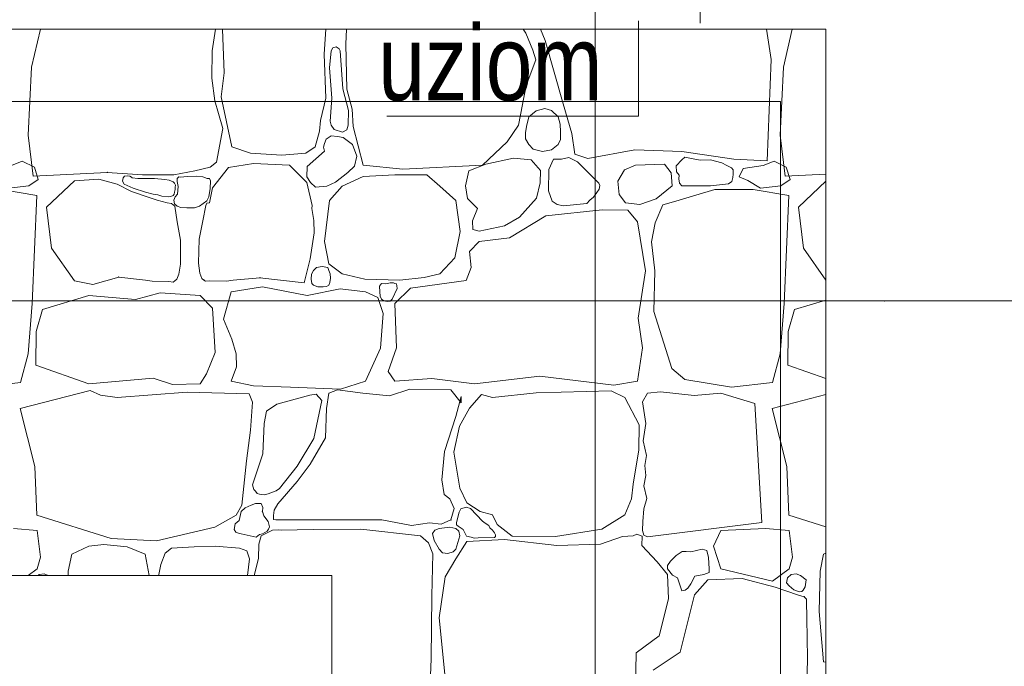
# Model space of a CAD drawing. Header units: millimetres. Extents: x -573548 to 674770, y -184010 to -47794.
# Tile 175 of 181: x 116429 to 118393, y -94149 to -92859. Entities that reach past the tile are written whole.
import ezdxf
from ezdxf.enums import TextEntityAlignment as Align

# ---------------------------------------------------------------- set-up
doc = ezdxf.new("R2010")
doc.units = ezdxf.units.MM
for name, color, linetype, lineweight in [('A.02 RZUT PIWNICY_is$0$_HATCH_Nr_pióra__18', 8, 'Continuous', 9), ('A.02 RZUT PIWNICY_is$0$OBRYS PARTERU#1_Nr_pióra__1', 8, 'Continuous', 9), ('A.02 RZUT PIWNICY_is$0$OSIE_Nr_pióra__1', 8, 'Continuous', 9), ('A.02 RZUT PIWNICY_is$0$Structural - Bearing_Nr_pióra__21', 8, 'Continuous', 9), ('A.02 RZUT PIWNICY_is$0$Structural - Grid', 8, 'Continuous', 9), ('A.02 RZUT PIWNICY_is$0$Structural - Grid_Nr_pióra__17', 8, 'Continuous', 9), ('A.02 RZUT PIWNICY_is$0$UZOIM#3_Nr_pióra__2', 8, 'Continuous', 9)]:
    doc.layers.add(name, color=color, linetype=linetype, lineweight=lineweight)
doc.styles.add('A.02 RZUT PIWNICY_is$0$STYL_AUTOMATYCZNY_1', font='arial.ttf')
doc.styles.add('A.02 RZUT PIWNICY_is$0$STYL_AUTOMATYCZNY_4', font='arial.ttf', dxfattribs={"width": 0.8})

# ---------------------------------------------------------------- blocks, each defined once
blk = doc.blocks.new('*X106')
at = {"layer": 'A.02 RZUT PIWNICY_is$0$_HATCH_Nr_pióra__18'}
for p, q in [((117040.2, -92877.8), (117022.4, -92953.8)), ((117383, -92921.3), (117389.9, -92877.8)), ((117403.5, -92877.8), (117406.9, -92965.4)), ((117606.7, -92927.9), (117609.9, -92877.8)), ((117650.9, -92877.8), (117649.3, -92907.6)), ((118008.4, -92885.8), (118003.2, -92877.8)), ((118022.8, -92919.6), (118008.4, -92885.8)), ((118038.2, -92877.8), (118047.4, -92900.6)), ((118498, -92938.2), (118488.7, -92877.8)), ((118540.2, -92877.8), (118522.4, -92953.8)), ((117649.3, -92907.6), (117651.3, -92998)), ((118047.4, -92900.6), (118083.1, -93026.9)), ((117382.1, -92975.5), (117383, -92921.3)), ((117620.4, -92921.3), (117617.3, -92954.9)), ((117623.5, -92915.4), (117620.4, -92921.3)), ((117630.1, -92913.1), (117623.5, -92915.4)), ((117636.4, -92917.3), (117630.1, -92913.1)), ((117638.1, -92921.3), (117636.4, -92917.3)), ((117643.4, -92997), (117638.1, -92921.3)), ((118028.6, -92939.4), (118022.8, -92919.6)), ((117610, -93015.4), (117606.7, -92927.9)), ((118009.6, -92990.2), (118028.6, -92939.4)), ((118490.1, -93140.9), (118498, -92938.2)), ((117022.4, -92953.8), (117015.9, -93089.4)), ((117406.9, -92965.4), (117401.2, -93012.9)), ((117617.3, -92954.9), (117621.9, -93015.7)), ((118522.4, -92953.8), (118515.9, -93089.4)), ((117388.5, -93020.8), (117382.1, -92975.5)), ((117654.7, -93040.4), (117643.4, -92997)), ((117651.3, -92998), (117662.5, -93037.7)), ((117993.9, -93069.5), (118009.6, -92990.2)), ((117395.5, -93046.1), (117388.5, -93020.8)), ((117401.2, -93012.9), (117422.2, -93112.8)), ((117598.9, -93060.4), (117610, -93015.4)), ((117621.9, -93015.7), (117618.3, -93061.7)), ((117654.5, -93069.5), (117654.7, -93040.4)), ((117662.5, -93037.7), (117664.5, -93071.9)), ((118029.4, -93041.1), (118014.8, -93053)), ((118046.4, -93036.2), (118029.4, -93041.1)), ((118060.2, -93040.4), (118046.4, -93036.2)), ((118073.5, -93053), (118060.2, -93040.4)), ((118083.1, -93026.9), (118100.4, -93086.4)), ((117404.4, -93076.1), (117395.5, -93046.1)), ((117596.8, -93081.8), (117598.9, -93060.4)), ((117618.3, -93061.7), (117620.4, -93069.5)), ((118014.8, -93053), (118010.1, -93072.5)), ((118077.3, -93067.4), (118073.5, -93053)), ((117391.5, -93143.4), (117404.4, -93076.1)), ((117588.2, -93112.8), (117596.8, -93081.8)), ((117620.4, -93069.5), (117626.5, -93078)), ((117626.5, -93078), (117643.1, -93083.2)), ((117643.1, -93083.2), (117651.6, -93078.8)), ((117651.6, -93078.8), (117654.5, -93069.5)), ((117664.5, -93071.9), (117684.3, -93149.1)), ((117971.6, -93102.9), (117993.9, -93069.5)), ((118008.2, -93084.6), (118008, -93097.1)), ((118010.1, -93072.5), (118008.2, -93084.6)), ((118077.8, -93083), (118077.3, -93067.4)), ((118077.9, -93098), (118077.8, -93083)), ((117015.9, -93089.4), (117025.9, -93171.1)), ((117610.3, -93097.2), (117607.3, -93106.2)), ((117620.4, -93090.7), (117610.3, -93097.2)), ((117632.7, -93092.2), (117620.4, -93090.7)), ((117644.4, -93094), (117632.7, -93092.2)), ((117662.8, -93107.9), (117644.4, -93094)), ((117922.4, -93149.1), (117971.6, -93102.9)), ((118008, -93097.1), (118014.8, -93108.3)), ((118073.5, -93108.3), (118077.9, -93098)), ((118100.4, -93086.4), (118106.2, -93127.3)), ((118515.9, -93089.4), (118525.9, -93171.1)), ((117422.2, -93112.8), (117459.4, -93125.6)), ((117570, -93125.6), (117588.2, -93112.8)), ((117607.3, -93121.5), (117572.7, -93152.2)), ((117607.3, -93106.2), (117605, -93113.3)), ((117605, -93113.3), (117607.3, -93121.5)), ((117671.7, -93131.2), (117662.8, -93107.9)), ((118014.8, -93108.3), (118023.5, -93117.6)), ((118023.5, -93117.6), (118042.1, -93122.2)), ((118042.1, -93122.2), (118059.8, -93118.8)), ((118059.8, -93118.8), (118073.5, -93108.3)), ((118132.2, -93135.9), (118226.3, -93118.6)), ((118226.3, -93118.6), (118320, -93121.9)), ((118320, -93121.9), (118423.7, -93137.6)), ((116982.4, -93150.3), (117004.1, -93141.3)), ((117004.1, -93141.3), (117028.2, -93153.3)), ((117378.8, -93153.4), (117391.5, -93143.4)), ((117459.4, -93125.6), (117522.1, -93129.3)), ((117522.1, -93129.3), (117570, -93125.6)), ((117667, -93151.3), (117671.7, -93131.2)), ((117984, -93135.5), (117929.1, -93147.1)), ((118019.1, -93138.4), (117984, -93135.5)), ((118037.7, -93159.9), (118019.1, -93138.4)), ((118063.7, -93137.1), (118054.4, -93157.8)), ((118079.9, -93137.7), (118063.7, -93137.1)), ((118094.3, -93134), (118079.9, -93137.7)), ((118111.6, -93142.5), (118094.3, -93134)), ((118106.2, -93127.3), (118132.2, -93135.9)), ((118154.5, -93185.5), (118111.6, -93142.5)), ((118320, -93138.8), (118308.5, -93150.7)), ((118326, -93133.2), (118320, -93138.8)), ((118339, -93136.2), (118326, -93133.2)), ((118356.8, -93139.2), (118339, -93136.2)), ((118377, -93138.8), (118356.8, -93139.2)), ((118399.9, -93144.9), (118377, -93138.8)), ((118423.7, -93137.6), (118490.1, -93140.9)), ((118482.4, -93150.3), (118504.1, -93141.3)), ((118504.1, -93141.3), (118528.2, -93153.3)), ((117028.2, -93153.3), (117036, -93178)), ((117306.8, -93168.9), (117348.5, -93160.6)), ((117348.5, -93160.6), (117378.8, -93153.4)), ((117383.7, -93194.8), (117415.2, -93153.7)), ((117415.2, -93153.7), (117465.1, -93145.8)), ((117465.1, -93145.8), (117537, -93149.1)), ((117537, -93149.1), (117571.9, -93184.2)), ((117572.7, -93152.2), (117571.7, -93172.6)), ((117653.7, -93164.3), (117667, -93151.3)), ((117684.3, -93149.1), (117763.2, -93157.4)), ((117763.2, -93157.4), (117922.4, -93149.1)), ((117894.9, -93160.7), (117888.6, -93190.6)), ((117929.1, -93147.1), (117894.9, -93160.7)), ((118037.3, -93184.6), (118037.7, -93159.9)), ((118054.4, -93157.8), (118053.8, -93200.3)), ((118205.7, -93158.6), (118191.9, -93181)), ((118227.2, -93149.5), (118205.7, -93158.6)), ((118285, -93147.1), (118227.2, -93149.5)), ((118298.6, -93164.8), (118285, -93147.1)), ((118308.5, -93150.7), (118309.5, -93162.6)), ((118309.5, -93162.6), (118314.3, -93169.6)), ((118409.7, -93150.3), (118399.9, -93144.9)), ((118419, -93154.9), (118409.7, -93150.3)), ((118422.5, -93158.7), (118419, -93154.9)), ((118422.6, -93167.3), (118422.5, -93158.7)), ((118434.3, -93172.6), (118442.1, -93156.3)), ((118442.1, -93156.3), (118482.4, -93150.3)), ((118528.2, -93153.3), (118536, -93178)), ((117036, -93178), (117017.3, -93190.6)), ((117025.9, -93171.1), (117173.7, -93163.7)), ((117108.2, -93180.3), (117052.7, -93233.1)), ((117156.8, -93177.6), (117108.2, -93180.3)), ((117193.1, -93187.4), (117156.8, -93177.6)), ((117173.7, -93163.7), (117244, -93168.9)), ((117205.4, -93174.5), (117204.3, -93181.1)), ((117204.3, -93181.1), (117207.1, -93187.4)), ((117208.3, -93171.2), (117205.4, -93174.5)), ((117214.3, -93170.6), (117208.3, -93171.2)), ((117218.6, -93171.5), (117214.3, -93170.6)), ((117221.9, -93173), (117218.6, -93171.5)), ((117223.6, -93174.9), (117221.9, -93173)), ((117234.4, -93175.8), (117223.6, -93174.9)), ((117267.6, -93175.7), (117234.4, -93175.8)), ((117244, -93168.9), (117306.8, -93168.9)), ((117288.8, -93177.7), (117267.6, -93175.7)), ((117297.2, -93179), (117288.8, -93177.7)), ((117304.9, -93182.7), (117297.2, -93179)), ((117307.9, -93185.4), (117304.9, -93182.7)), ((117313.3, -93175.7), (117312.9, -93182)), ((117312.9, -93182), (117314.8, -93192.1)), ((117316.4, -93172.7), (117313.3, -93175.7)), ((117320.1, -93173.1), (117316.4, -93172.7)), ((117333.4, -93172.2), (117320.1, -93173.1)), ((117352, -93171.3), (117333.4, -93172.2)), ((117364.2, -93172.5), (117352, -93171.3)), ((117373.3, -93175.7), (117364.2, -93172.5)), ((117377.3, -93176.2), (117373.3, -93175.7)), ((117379.3, -93180.7), (117377.3, -93176.2)), ((117378.7, -93195.7), (117379.3, -93180.7)), ((117571.7, -93172.6), (117578.8, -93183.6)), ((117611.7, -93191.2), (117629.3, -93183.1)), ((117629.3, -93183.1), (117653.7, -93164.3)), ((117684.3, -93171.8), (117642.2, -93191.2)), ((117747.1, -93168.5), (117684.3, -93171.8)), ((117811.5, -93168.9), (117747.1, -93168.5)), ((117837.1, -93191.2), (117811.5, -93168.9)), ((118191.9, -93181), (118194.6, -93207.7)), ((118300.9, -93190.8), (118298.6, -93164.8)), ((118314.3, -93169.6), (118314.1, -93176.8)), ((118314.1, -93176.8), (118315, -93185.3)), ((118413.3, -93186.4), (118419.8, -93182)), ((118419.8, -93182), (118421.7, -93173.9)), ((118421.7, -93173.9), (118422.6, -93167.3)), ((118451.7, -93179.8), (118434.3, -93172.6)), ((118477, -93195.4), (118451.7, -93179.8)), ((118536, -93178), (118517.3, -93190.6)), ((118525.9, -93171.1), (118607.3, -93167)), ((118607.3, -93181.2), (118552.7, -93233.1)), ((117033.4, -93209.6), (116962.5, -93197.8)), ((117017.3, -93190.6), (116977, -93195.4)), ((117221.7, -93202.1), (117193.1, -93187.4)), ((117207.1, -93187.4), (117225.1, -93194.9)), ((117255, -93213.5), (117221.7, -93202.1)), ((117225.1, -93194.9), (117250.1, -93203)), ((117307.8, -93203.4), (117308.9, -93197.7)), ((117309.8, -93189.1), (117307.9, -93185.4)), ((117308.9, -93197.7), (117309.3, -93193.4)), ((117309.3, -93193.4), (117309.8, -93189.1)), ((117314.8, -93192.1), (117313.8, -93207)), ((117376, -93212.3), (117378.7, -93195.7)), ((117377.4, -93224.6), (117383.7, -93194.8)), ((117571.9, -93184.2), (117582.6, -93229.8)), ((117578.8, -93183.6), (117588.8, -93193)), ((117588.8, -93193), (117611.7, -93191.2)), ((117642.2, -93191.2), (117617.1, -93219.7)), ((117869.3, -93220.1), (117837.1, -93191.2)), ((117888.6, -93190.6), (117892, -93215.6)), ((118030.1, -93215.3), (118037.3, -93184.6)), ((118053.8, -93200.3), (118061.3, -93221.2)), ((118150.3, -93203.8), (118155.1, -93196.9)), ((118156.1, -93189.8), (118154.5, -93185.5)), ((118155.1, -93196.9), (118156.1, -93189.8)), ((118268.9, -93216.4), (118300.9, -93190.8)), ((118315, -93185.3), (118320, -93190.8)), ((118320, -93190.8), (118377, -93190.8)), ((118385.7, -93197.8), (118347.7, -93209.4)), ((118377, -93190.8), (118413.3, -93186.4)), ((118424.1, -93197.8), (118385.7, -93197.8)), ((118462.5, -93197.8), (118424.1, -93197.8)), ((118533.4, -93209.6), (118462.5, -93197.8)), ((118517.3, -93190.6), (118477, -93195.4)), ((117024, -93425.6), (117033.4, -93209.6)), ((117250.1, -93203), (117265.2, -93207.1)), ((117273.3, -93219.1), (117255, -93213.5)), ((117265.2, -93207.1), (117274.7, -93208.7)), ((117293.1, -93224.4), (117273.3, -93219.1)), ((117274.7, -93208.7), (117282.4, -93211.2)), ((117282.4, -93211.2), (117294.9, -93212.3)), ((117294.9, -93212.3), (117300.6, -93211.9)), ((117300.6, -93211.9), (117304.9, -93209.8)), ((117304.9, -93209.8), (117307, -93207.1)), ((117309, -93212.7), (117306.3, -93219.4)), ((117306.3, -93219.4), (117307.7, -93226.5)), ((117307, -93207.1), (117307.8, -93203.4)), ((117313.8, -93207), (117309, -93212.7)), ((117358, -93231.4), (117372, -93220.5)), ((117372, -93220.5), (117376, -93212.3)), ((117617.1, -93219.7), (117607.1, -93301.9)), ((117877.9, -93281.6), (117869.3, -93220.1)), ((117892, -93215.6), (117912.6, -93235.8)), ((117996, -93253.2), (118030.1, -93215.3)), ((118061.3, -93221.2), (118070.9, -93228.1)), ((118130.2, -93226), (118136.5, -93219)), ((118136.4, -93219.3), (118143.4, -93213.1)), ((118143.4, -93213.1), (118150.3, -93203.8)), ((118194.6, -93207.7), (118207.8, -93224.7)), ((118236.2, -93227.6), (118268.9, -93216.4)), ((118307.7, -93221), (118282, -93228.7)), ((118347.7, -93209.4), (118307.7, -93221)), ((118524, -93425.6), (118533.4, -93209.6)), ((117052.7, -93233.1), (117062.5, -93314.9)), ((117301.6, -93226), (117293.1, -93224.4)), ((117308.2, -93231.4), (117301.6, -93226)), ((117307.7, -93226.5), (117313.3, -93231.4)), ((117313.3, -93262.1), (117308.2, -93231.4)), ((117313.3, -93231.4), (117320.7, -93233.6)), ((117320.7, -93233.6), (117332.4, -93234.8)), ((117332.4, -93234.8), (117347.8, -93234.5)), ((117347.8, -93234.5), (117358, -93231.4)), ((117364.6, -93260.4), (117370.6, -93229.8)), ((117370.6, -93229.8), (117372.4, -93225.1)), ((117372.4, -93225.1), (117377.4, -93224.6)), ((117582.6, -93229.8), (117581.8, -93236.1)), ((117581.8, -93236.1), (117585.8, -93259.6)), ((117912.6, -93235.8), (117902.3, -93260.2)), ((118160.7, -93238.3), (118048.4, -93250.7)), ((118070.9, -93228.1), (118083.9, -93230.5)), ((118083.9, -93230.5), (118130.2, -93226)), ((118212.3, -93239.1), (118160.7, -93238.3)), ((118207.8, -93224.7), (118236.2, -93227.6)), ((118231.3, -93262.1), (118212.3, -93239.1)), ((118282, -93228.7), (118266.9, -93264.5)), ((118552.7, -93233.1), (118562.5, -93314.9)), ((117357, -93297), (117364.6, -93260.4)), ((117585.8, -93259.6), (117586.1, -93284.3)), ((117902.3, -93260.2), (117902.7, -93277.5)), ((117966.3, -93270.1), (117996, -93253.2)), ((118048.4, -93250.7), (117976.2, -93294.4)), ((117320, -93298.9), (117313.3, -93262.1)), ((117902.7, -93277.5), (117915.9, -93281.2)), ((117915.9, -93281.2), (117966.3, -93270.1)), ((118247.4, -93360.5), (118231.3, -93262.1)), ((118266.9, -93264.5), (118259.4, -93302.2)), ((117320, -93347), (117320, -93298.9)), ((117355.7, -93345.1), (117357, -93297)), ((117586.1, -93284.3), (117578.5, -93335.9)), ((117866.8, -93334.1), (117877.9, -93281.6)), ((117976.2, -93294.4), (117915.9, -93301.5)), ((117062.5, -93314.9), (117108.2, -93380.3)), ((117607.1, -93301.9), (117615.8, -93346)), ((117915.9, -93301.5), (117896.5, -93321.3)), ((118259.4, -93302.2), (118265.9, -93360.2)), ((118562.5, -93314.9), (118607.3, -93379)), ((117578.5, -93335.9), (117566.5, -93384.1)), ((117837.1, -93366.3), (117866.8, -93334.1)), ((117896.5, -93321.3), (117899.4, -93353.5)), ((117316.5, -93366.5), (117320, -93347)), ((117358.6, -93364.6), (117355.7, -93345.1)), ((117584.9, -93359.7), (117581, -93366.5)), ((117591.4, -93353.7), (117584.9, -93359.7)), ((117602.5, -93351.2), (117591.4, -93353.7)), ((117613.6, -93353.8), (117602.5, -93351.2)), ((117615.8, -93359.7), (117613.6, -93353.8)), ((117615.8, -93346), (117642.2, -93366.3)), ((117618.4, -93366), (117615.8, -93359.7)), ((117899.4, -93353.5), (117889.9, -93379.5)), ((117145.2, -93387.3), (117196.7, -93372.6)), ((117196.7, -93372.6), (117249.9, -93378.5)), ((117249.9, -93378.5), (117263.2, -93380.9)), ((117308.2, -93380.3), (117312.4, -93377)), ((117312.4, -93377), (117316.5, -93366.5)), ((117362.4, -93375.2), (117358.6, -93364.6)), ((117366.5, -93378.6), (117362.4, -93375.2)), ((117369.8, -93380.9), (117366.5, -93378.6)), ((117424.8, -93378.5), (117411.5, -93380.5)), ((117478.2, -93374), (117424.8, -93378.5)), ((117566.5, -93384.1), (117478.2, -93374)), ((117581, -93366.5), (117580.2, -93377.1)), ((117580.2, -93377.1), (117581.7, -93385.3)), ((117617.4, -93383.4), (117618.7, -93374.9)), ((117618.7, -93374.9), (117618.4, -93366)), ((117642.2, -93366.3), (117687.2, -93377)), ((117687.2, -93377), (117757, -93379.1)), ((117757, -93379.1), (117806.1, -93373.3)), ((117889.9, -93379.5), (117778.5, -93394.7)), ((117806.1, -93373.3), (117837.1, -93366.3)), ((118232.9, -93454.6), (118247.4, -93360.5)), ((118265.9, -93360.2), (118264.3, -93441)), ((117108.2, -93380.3), (117145.2, -93387.3)), ((117263.2, -93380.9), (117296.3, -93381.5)), ((117296.3, -93381.5), (117304.9, -93382.5)), ((117304.9, -93382.5), (117308.2, -93380.3)), ((117378.4, -93380.2), (117369.8, -93380.9)), ((117411.5, -93380.5), (117378.4, -93380.2)), ((117421, -93402.2), (117483.3, -93392.3)), ((117483.3, -93392.3), (117572.5, -93409.6)), ((117572.5, -93409.6), (117638.1, -93396)), ((117581.7, -93385.3), (117584.9, -93389)), ((117584.9, -93389), (117593.7, -93392)), ((117593.7, -93392), (117604.2, -93392.1)), ((117604.2, -93392.1), (117611, -93391.5)), ((117611, -93391.5), (117615.8, -93389)), ((117615.8, -93389), (117617.4, -93383.4)), ((117638.1, -93396), (117688.9, -93402.2)), ((117720.8, -93385.3), (117716.9, -93391)), ((117716.9, -93391), (117717.4, -93402.1)), ((117729.7, -93386), (117720.8, -93385.3)), ((117738.1, -93384.2), (117729.7, -93386)), ((117745, -93384.4), (117738.1, -93384.2)), ((117742, -93417), (117751.7, -93395.5)), ((117747.1, -93385.3), (117745, -93384.4)), ((117750.5, -93385.8), (117747.1, -93385.3)), ((117778.5, -93394.7), (117747.1, -93425.3)), ((117751.5, -93389.8), (117750.5, -93385.8)), ((117751.7, -93395.5), (117751.5, -93389.8)), ((117136.9, -93409.6), (117044.4, -93437.3)), ((117230.3, -93417.5), (117136.9, -93409.6)), ((117279.4, -93403.8), (117230.3, -93417.5)), ((117358.7, -93409.6), (117279.4, -93403.8)), ((117383.4, -93434.4), (117358.7, -93409.6)), ((117405.7, -93456.7), (117421, -93402.2)), ((117688.9, -93402.2), (117713.2, -93413.3)), ((117713.2, -93413.3), (117724, -93445.1)), ((117717.4, -93402.1), (117718.2, -93410.9)), ((117718.2, -93410.9), (117720.8, -93417)), ((117720.8, -93417), (117725.2, -93420.2)), ((117738.3, -93420.7), (117742, -93417)), ((118607.3, -93418.5), (118544.4, -93437.3)), ((117016.2, -93525.9), (117024, -93425.6)), ((117044.4, -93437.3), (117031.9, -93481.4)), ((117388.8, -93523.1), (117383.4, -93434.4)), ((117725.2, -93420.2), (117732.1, -93421.6)), ((117732.1, -93421.6), (117738.3, -93420.7)), ((117747.1, -93425.3), (117750.8, -93513.6)), ((118516.2, -93525.9), (118524, -93425.6)), ((118544.4, -93437.3), (118531.9, -93481.4)), ((117422.2, -93496.7), (117405.7, -93456.7)), ((117724, -93445.1), (117718.6, -93514.5)), ((118241.6, -93513.6), (118232.9, -93454.6)), ((118264.3, -93441), (118300.2, -93555.3)), ((117031.9, -93481.4), (117031.1, -93548.6)), ((117430.9, -93526), (117422.2, -93496.7)), ((118531.9, -93481.4), (118531.1, -93548.6)), ((117718.6, -93514.5), (117688.9, -93580.1)), ((117750.8, -93513.6), (117734.3, -93560.7)), ((118231.3, -93580.1), (118241.6, -93513.6)), ((117000.6, -93582.7), (117016.2, -93525.9)), ((117371.8, -93565.6), (117388.8, -93523.1)), ((117431.3, -93551.6), (117430.9, -93526)), ((118500.6, -93582.7), (118516.2, -93525.9)), ((117031.1, -93548.6), (117136.9, -93585.5)), ((117421, -93580.1), (117431.3, -93551.6)), ((118300.2, -93555.3), (118325.8, -93576.8)), ((118531.1, -93548.6), (118607.3, -93575.1)), ((117136.9, -93585.5), (117265.3, -93574.3)), ((117265.3, -93574.3), (117303.7, -93586.7)), ((117358.7, -93585.5), (117371.8, -93565.6)), ((117734.3, -93560.7), (117747.1, -93580.1)), ((117747.1, -93580.1), (117821, -93574.7)), ((117821, -93574.7), (117906, -93585.5)), ((117906, -93585.5), (118036.5, -93570.6)), ((118036.5, -93570.6), (118184.2, -93588.3)), ((116919.1, -93592.5), (117000.6, -93582.7)), ((117303.7, -93586.7), (117358.7, -93585.5)), ((117465.1, -93589.6), (117421, -93580.1)), ((117539, -93592.5), (117465.1, -93589.6)), ((117638.9, -93596.6), (117539, -93592.5)), ((117688.9, -93580.1), (117638.9, -93596.6)), ((118184.2, -93588.3), (118231.3, -93580.1)), ((118325.8, -93576.8), (118419.1, -93592.5)), ((118419.1, -93592.5), (118500.6, -93582.7)), ((117000, -93635.1), (117139.9, -93598.7)), ((117139.9, -93598.7), (117160.1, -93608.2)), ((117160.1, -93608.2), (117193.4, -93613.1)), ((117193.4, -93613.1), (117333.4, -93602)), ((117333.4, -93602), (117456.8, -93605.7)), ((117456.8, -93605.7), (117463.4, -93622.2)), ((117577.8, -93608.2), (117511.7, -93626)), ((117590.2, -93606.5), (117577.8, -93608.2)), ((117601.9, -93618.9), (117590.2, -93606.5)), ((117615.8, -93604.4), (117611.3, -93634.6)), ((117633.2, -93597.8), (117615.8, -93604.4)), ((117683.5, -93604.4), (117633.2, -93597.8)), ((117736.4, -93609.4), (117683.5, -93604.4)), ((117777.6, -93596.6), (117736.4, -93609.4)), ((117859.4, -93597.8), (117777.6, -93596.6)), ((117879.6, -93623.8), (117859.4, -93597.8)), ((117868.9, -93650.7), (117880, -93610.6)), ((117880, -93610.6), (117879.6, -93623.8)), ((117920, -93606.9), (117896.1, -93634.2)), ((117942.3, -93613.1), (117920, -93606.9)), ((118029.4, -93603.6), (117942.3, -93613.1)), ((118178.9, -93599.9), (118029.4, -93603.6)), ((118206.5, -93613.1), (118178.9, -93599.9)), ((118235, -93667.6), (118206.5, -93613.1)), ((118251.5, -93604), (118241.5, -93621.5)), ((118277.5, -93601.5), (118251.5, -93604)), ((118344.8, -93608.6), (118277.5, -93601.5)), ((118397.7, -93604.4), (118344.8, -93608.6)), ((118465.2, -93624.7), (118397.7, -93604.4)), ((118500, -93635.1), (118607.3, -93607.2)), ((117463.4, -93622.2), (117459.7, -93677.9)), ((117511.7, -93626), (117491.1, -93639.9)), ((117585.7, -93694.9), (117601.9, -93618.9)), ((117611.3, -93634.6), (117608.8, -93693.2)), ((117896.1, -93634.2), (117876.3, -93670.1)), ((118241.5, -93621.5), (118248.2, -93664.9)), ((118479.6, -93862.4), (118465.2, -93624.7)), ((117029.5, -93750.8), (117000, -93635.1)), ((117491.1, -93639.9), (117487, -93665.1)), ((117846.2, -93720.9), (117868.9, -93650.7)), ((118529.5, -93750.8), (118500, -93635.1)), ((117487, -93665.1), (117483.7, -93725)), ((117876.3, -93670.1), (117865.1, -93721.7)), ((118233.8, -93717.1), (118235, -93667.6)), ((118248.2, -93664.9), (118242.7, -93699.1)), ((117459.7, -93677.9), (117451.4, -93739)), ((117608.8, -93693.2), (117578.7, -93746)), ((117552.2, -93749.8), (117585.7, -93694.9)), ((118242.7, -93699.1), (118249.4, -93728.3)), ((117483.7, -93725), (117463.7, -93787.3)), ((117841.2, -93777.4), (117846.2, -93720.9)), ((117865.1, -93721.7), (117876.7, -93793.9)), ((118223, -93786.1), (118233.8, -93717.1)), ((118249.4, -93728.3), (118246.1, -93748.5)), ((117033.3, -93847.6), (117029.5, -93750.8)), ((117451.4, -93739), (117442, -93827.4)), ((117517.2, -93794.7), (117552.2, -93749.8)), ((117578.7, -93746), (117552.2, -93780.7)), ((118246.1, -93748.5), (118248, -93768.3)), ((118533.3, -93847.6), (118529.5, -93750.8)), ((118248, -93768.3), (118244.4, -93789.1)), ((117463.7, -93787.3), (117465.9, -93796.2)), ((117552.2, -93780.7), (117513.9, -93825.3)), ((117845.7, -93806.3), (117841.2, -93777.4)), ((118219.7, -93815), (118223, -93786.1)), ((118244.4, -93789.1), (118250, -93814.4)), ((117465.9, -93796.2), (117469.3, -93799.7)), ((117469.3, -93799.7), (117473, -93804.7)), ((117473, -93804.7), (117477.7, -93805.6)), ((117477.7, -93805.6), (117486.9, -93807.3)), ((117486.9, -93807.3), (117494.5, -93805.1)), ((117494.5, -93805.1), (117510.7, -93799.4)), ((117510.7, -93799.4), (117517.2, -93794.7)), ((117857.3, -93815.4), (117845.7, -93806.3)), ((117876.7, -93793.9), (117890.7, -93822.8)), ((117442, -93827.4), (117430.8, -93848)), ((117460.7, -93828), (117448.9, -93833.3)), ((117469.4, -93824.3), (117460.7, -93828)), ((117480.4, -93824.5), (117469.4, -93824.3)), ((117483.9, -93832.6), (117480.4, -93824.5)), ((117513.9, -93825.3), (117506.4, -93837.8)), ((117866, -93834.4), (117857.3, -93815.4)), ((117890.7, -93822.8), (117917.6, -93840.6)), ((118206.5, -93847.2), (118219.7, -93815)), ((118250, -93814.4), (118244.2, -93835.1)), ((117181.6, -93894.2), (117033.3, -93847.6)), ((117430.8, -93848), (117388.3, -93871.5)), ((117441.1, -93840.6), (117437, -93858.6)), ((117448.9, -93833.3), (117441.1, -93840.6)), ((117483.3, -93840.6), (117483.9, -93832.6)), ((117486.2, -93848.8), (117483.3, -93840.6)), ((117494.9, -93860.4), (117486.2, -93848.8)), ((117505.5, -93848.3), (117505.4, -93856.4)), ((117506.4, -93837.8), (117505.5, -93848.3)), ((117859.4, -93857.1), (117866, -93834.4)), ((117875.6, -93841.4), (117870.4, -93862)), ((117879.3, -93835.2), (117875.6, -93841.4)), ((117889.4, -93831.7), (117879.3, -93835.2)), ((117898.1, -93834.3), (117889.4, -93831.7)), ((117922.4, -93859.9), (117898.1, -93834.3)), ((117917.6, -93840.6), (117942.3, -93847.2)), ((117942.3, -93847.2), (117951.8, -93866.6)), ((118160.3, -93875.7), (118206.5, -93847.2)), ((118244.2, -93835.1), (118242.4, -93860.3)), ((118607.3, -93870.8), (118533.3, -93847.6)), ((117429.1, -93865), (117426.8, -93876.1)), ((117437, -93858.6), (117429.1, -93865)), ((117497.4, -93870.7), (117494.9, -93860.4)), ((117505.4, -93856.4), (117509.7, -93857.1)), ((117509.7, -93857.1), (117721.1, -93856.7)), ((117721.1, -93856.7), (117780.9, -93868.2)), ((117780.9, -93868.2), (117816.4, -93863.3)), ((117816.4, -93863.3), (117840, -93865.7)), ((117840, -93865.7), (117859.4, -93857.1)), ((117870.4, -93862), (117870.7, -93867.1)), ((117870.7, -93867.1), (117873.9, -93869.9)), ((117873.9, -93869.9), (117884, -93876.1)), ((117927.5, -93863.7), (117922.4, -93859.9)), ((117934.7, -93868.3), (117927.5, -93863.7)), ((117937.2, -93872.9), (117934.7, -93868.3)), ((117951.8, -93866.6), (117981.1, -93889.3)), ((118242.4, -93860.3), (118241.5, -93878)), ((118251.5, -93890.9), (118479.6, -93862.4)), ((117033.9, -93878), (116986.6, -93874.6)), ((117040.6, -93931.7), (117033.9, -93878)), ((117388.3, -93871.5), (117272, -93898.6)), ((117426.8, -93876.1), (117430, -93881.3)), ((117430, -93881.3), (117432.2, -93882)), ((117432.2, -93882), (117436.7, -93884.3)), ((117436.7, -93884.3), (117441.1, -93884.7)), ((117441.1, -93884.7), (117470.8, -93891.3)), ((117470.8, -93891.3), (117477.4, -93886.5)), ((117480.8, -93888.9), (117476.1, -93905.4)), ((117477.4, -93886.5), (117483.3, -93884.7)), ((117503.5, -93877.4), (117480.8, -93888.9)), ((117483.3, -93884.7), (117492.5, -93879.8)), ((117492.5, -93879.8), (117495.4, -93875.5)), ((117495.4, -93875.5), (117497.4, -93870.7)), ((117515, -93876.8), (117503.5, -93877.4)), ((117520.5, -93877.7), (117515, -93876.8)), ((117584.4, -93876.1), (117520.5, -93877.7)), ((117679.8, -93875.7), (117584.4, -93876.1)), ((117798.7, -93888.9), (117679.8, -93875.7)), ((117814.6, -93902.9), (117798.7, -93888.9)), ((117827.3, -93877.4), (117822.7, -93884)), ((117822.7, -93884), (117825.6, -93898.2)), ((117835.8, -93874), (117827.3, -93877.4)), ((117856.8, -93871.8), (117835.8, -93874)), ((117869.3, -93874), (117856.8, -93871.8)), ((117875.3, -93879.6), (117869.3, -93874)), ((117869.3, -93915.3), (117876.8, -93888.7)), ((117876.8, -93888.7), (117875.3, -93879.6)), ((117884, -93876.1), (117890.5, -93889.4)), ((117890.5, -93889.4), (117899.8, -93891.4)), ((117942.4, -93877.3), (117937.2, -93872.9)), ((117946.1, -93882.6), (117942.4, -93877.3)), ((117945.9, -93892.2), (117948.3, -93890.3)), ((117948.2, -93887), (117946.1, -93882.6)), ((117948.3, -93890.3), (117948.2, -93887)), ((117981.1, -93889.3), (118067.8, -93890.1)), ((118067.8, -93890.1), (118160.3, -93875.7)), ((118222.9, -93889.1), (118201.2, -93890.5)), ((118230.3, -93885.3), (118222.9, -93889.1)), ((118240.9, -93889.8), (118230.3, -93885.3)), ((118240.4, -93908.3), (118240.9, -93889.8)), ((118241.5, -93878), (118244.4, -93887.3)), ((118244.4, -93887.3), (118251.5, -93890.9)), ((118397.7, -93878), (118383.3, -93909.6)), ((118486.6, -93874.6), (118397.7, -93878)), ((118533.9, -93878), (118486.6, -93874.6)), ((118540.6, -93931.7), (118533.9, -93878)), ((117136.7, -93909.7), (117102.8, -93925.6)), ((117167.1, -93906.2), (117136.7, -93909.7)), ((117213.4, -93910.7), (117167.1, -93906.2)), ((117272, -93898.6), (117181.6, -93894.2)), ((117389, -93909.3), (117346.8, -93910.7)), ((117437.7, -93913.7), (117389, -93909.3)), ((117476.1, -93905.4), (117475.6, -93934)), ((117823.1, -93924.6), (117814.6, -93902.9)), ((117825.6, -93898.2), (117835.8, -93915.3)), ((117890.7, -93900.4), (117869.3, -93934.7)), ((117965.9, -93896.3), (117890.7, -93900.4)), ((117899.8, -93891.4), (117905.4, -93893.6)), ((117905.4, -93893.6), (117913.6, -93893.1)), ((117913.6, -93893.1), (117945.9, -93892.2)), ((118070.7, -93908.3), (117965.9, -93896.3)), ((118157.8, -93905.4), (118070.7, -93908.3)), ((118201.2, -93890.5), (118157.8, -93905.4)), ((118270.9, -93940.9), (118240.4, -93908.3)), ((118383.3, -93909.6), (118397.7, -93954.7)), ((117102.8, -93925.6), (117095.6, -93959.1)), ((117249, -93925.6), (117213.4, -93910.7)), ((117257.3, -93967.8), (117249, -93925.6)), ((117289.5, -93923.5), (117280.3, -93946.2)), ((117301.9, -93913.7), (117289.5, -93923.5)), ((117346.8, -93910.7), (117301.9, -93913.7)), ((117452.2, -93919.1), (117437.7, -93913.7)), ((117457.4, -93934.5), (117452.2, -93919.1)), ((117820.9, -94008.7), (117823.1, -93924.6)), ((117835.8, -93915.3), (117842.6, -93923)), ((117842.6, -93923), (117853.4, -93924.1)), ((117853.4, -93924.1), (117863.5, -93920.9)), ((117863.5, -93920.9), (117869.3, -93915.3)), ((118308.5, -93928), (118297.3, -93939.2)), ((118320.6, -93920.3), (118308.5, -93928)), ((118328.4, -93920.2), (118320.6, -93920.3)), ((118337.8, -93921.1), (118328.4, -93920.2)), ((118360.2, -93915.3), (118337.8, -93921.1)), ((118369.5, -93918.4), (118360.2, -93915.3)), ((118373.2, -93932.3), (118369.5, -93918.4)), ((118602.8, -93925.6), (118595.6, -93959.1)), ((118607.3, -93923.5), (118602.8, -93925.6)), ((117033.9, -93954.7), (117040.6, -93931.7)), ((117280.3, -93946.2), (117276.8, -93966.3)), ((117453.5, -93967.8), (117457.4, -93934.5)), ((117475.6, -93934), (117467, -93967.8)), ((117869.3, -93934.7), (117847.8, -93971)), ((118291.6, -93966.1), (118270.9, -93940.9)), ((118297.3, -93939.2), (118291.5, -93947.8)), ((118291.5, -93947.8), (118291.6, -93954.7)), ((118374.7, -93955), (118373.2, -93932.3)), ((118533.9, -93954.7), (118540.6, -93931.7)), ((117016.2, -93967.8), (117033.9, -93954.7)), ((117036, -93967.8), (117037.7, -93966.2)), ((117037.7, -93966.2), (117047.7, -93965)), ((117047.7, -93965), (117055.7, -93967.8)), ((117095.6, -93959.1), (117095.4, -93967.8)), ((117276.8, -93966.3), (117276.8, -93967.8)), ((118291.6, -93954.7), (118301.4, -93967.4)), ((118293.2, -94014.4), (118291.6, -93966.1)), ((118301.4, -93967.4), (118311.4, -93972.5)), ((118346.1, -93969.2), (118363.8, -93966.2)), ((118363.8, -93966.2), (118374.3, -93961.8)), ((118374.3, -93961.8), (118374.7, -93955)), ((118397.7, -93954.7), (118500.8, -93979.2)), ((118500.8, -93979.2), (118533.9, -93954.7)), ((118530.4, -93972.9), (118537.7, -93966.2)), ((118537.7, -93966.2), (118547.7, -93965)), ((118547.7, -93965), (118556.9, -93968.2)), ((118556.9, -93968.2), (118568, -93976.7)), ((118595.6, -93959.1), (118594, -94040)), ((117847.8, -93971), (117835.8, -94052.3)), ((118311.4, -93972.5), (118317.6, -93992.9)), ((118332.1, -93993.1), (118338, -93984.7)), ((118338, -93984.7), (118346.1, -93969.2)), ((118371.6, -93976.8), (118345.2, -94006.5)), ((118440.2, -93974.3), (118371.6, -93976.8)), ((118506.2, -93991.2), (118440.2, -93974.3)), ((118528.7, -93982.7), (118530.4, -93972.9)), ((118533.9, -93989), (118528.7, -93982.7)), ((118568, -93976.7), (118566.1, -93991)), ((118345.2, -94006.5), (118316.3, -94121.3)), ((118317.6, -93992.9), (118319.8, -93998.4)), ((118319.8, -93998.4), (118326.4, -93997.6)), ((118326.4, -93997.6), (118332.1, -93993.1)), ((118550.8, -94006.5), (118506.2, -93991.2)), ((118543, -93996.7), (118533.9, -93989)), ((118554.2, -94000.7), (118543, -93996.7)), ((118564.2, -94010.3), (118550.8, -94006.5)), ((118559.2, -94000.1), (118554.2, -94000.7)), ((118561.8, -93997.2), (118559.2, -94000.1)), ((118566.1, -93991), (118561.8, -93997.2)), ((117819.6, -94134.3), (117820.9, -94008.7)), ((118274.6, -94088.2), (118293.2, -94014.4)), ((118568.4, -94015.3), (118564.2, -94010.3)), ((118568.6, -94019.3), (118568.4, -94015.3)), ((118569, -94053.2), (118568.6, -94019.3)), ((118594, -94040), (118602.8, -94140.3)), ((117835.8, -94052.3), (117847.4, -94165)), ((118570.6, -94132.8), (118569, -94053.2)), ((118228.8, -94122.1), (118274.6, -94088.2)), ((118227.2, -94191.9), (118228.8, -94122.1)), ((118316.3, -94121.3), (118262.7, -94157.2)), ((117818.8, -94167.9), (117819.6, -94134.3)), ((118568.1, -94271.9), (118570.6, -94132.8)), ((118602.8, -94140.3), (118607.3, -94141.3))]:
    blk.add_line(p, q, dxfattribs=at)
for p in [(117173.7, -93163.7), (117196.7, -93372.6), (117366.5, -93378.6), (117366.5, -93378.6), (117478.2, -93374), (117308.2, -93380.3), (117308.2, -93380.3), (117483.3, -93840.6), (117859.4, -93857.1), (118564.2, -94010.3)]:
    blk.add_point(p, dxfattribs=at)
blk = doc.blocks.new('A.02 RZUT PIWNICY_is$0$Wypełnienie_14_1')
at = {"layer": 'A.02 RZUT PIWNICY_is$0$_HATCH_Nr_pióra__18'}
blk.add_blockref('*X106', (0, 0), dxfattribs=at)
blk = doc.blocks.new('A.02 RZUT PIWNICY_is$0$Standardowy znacznik osi_2')
at = {"layer": 'A.02 RZUT PIWNICY_is$0$Structural - Grid_Nr_pióra__17'}
blk.add_line((1000, 0), (17853.1, 0), dxfattribs=at)
at = {"layer": 'A.02 RZUT PIWNICY_is$0$Structural - Grid_Nr_pióra__17', "style": 'A.02 RZUT PIWNICY_is$0$STYL_AUTOMATYCZNY_1'}
for tag, p in [('AC_MarkerText_1_0', (5, -80)), ('AC_MarkerText_1_1', (19358.1, -80))]:
    blk.add_attdef(tag, text='', height=350, rotation=270, dxfattribs=at).set_placement(p, align=Align.TOP_CENTER)
blk = doc.blocks.new('A.02 RZUT PIWNICY_is$0$Standardowy znacznik osi_3')
at = {"layer": 'A.02 RZUT PIWNICY_is$0$Structural - Grid_Nr_pióra__17'}
for q in [(0, 0), (40906.6, 0)]:
    blk.add_line((2962.2, 0), q, dxfattribs=at)
blk.add_point((2962.2, 0), dxfattribs=at)
blk.add_point((2962.2, 0), dxfattribs=at)
at = {"layer": 'A.02 RZUT PIWNICY_is$0$Structural - Grid_Nr_pióra__17', "style": 'A.02 RZUT PIWNICY_is$0$STYL_AUTOMATYCZNY_1'}
for tag, p in [('AC_MarkerText_1_0', (-250, -335)), ('AC_MarkerText_1_1', (44118.7, -335))]:
    blk.add_attdef(tag, text='', height=350, rotation=180, dxfattribs=at).set_placement(p, align=Align.TOP_CENTER)
blk = doc.blocks.new('A.02 RZUT PIWNICY_is')
at = {"layer": 'A.02 RZUT PIWNICY_is$0$OBRYS PARTERU#1_Nr_pióra__1'}
blk.add_lwpolyline([(87547.3, -93022.2), (87547.3, -93622.2), (80856, -93622.2), (80856, -97482.2), (80306.7, -97482.2), (80306.7, -101132.2), (82397.3, -101132.2), (82397.3, -105082.2), (87537.3, -105082.2), (87537.3, -105471.8), (106939.7, -105472.5), (118516.4, -105372.5), (118516.4, -93022.2)], close=True, dxfattribs=at)
at = {"layer": 'A.02 RZUT PIWNICY_is$0$OSIE_Nr_pióra__1'}
blk.add_line((118356.4, -92866.2), (118356.4, -92686.2), dxfattribs=at)
at = {"layer": 'A.02 RZUT PIWNICY_is$0$Structural - Bearing_Nr_pióra__21'}
for p, q in [((118607.3, -92877.8), (112597.3, -92877.8)), ((118607.3, -105477.2), (118607.3, -92877.8))]:
    blk.add_line(p, q, dxfattribs=at)
blk.add_lwpolyline([(117621.8, -93967.8), (114233.3, -93967.8), (114233.3, -104498.1), (117621.8, -104498.1)], close=True, dxfattribs=at)
at = {"layer": 'A.02 RZUT PIWNICY_is$0$UZOIM#3_Nr_pióra__2'}
blk.add_lwpolyline([(117731.3, -93051.8), (118233.5, -93051.8), (118233.5, -92861.6)], dxfattribs=at)
at = {"layer": 'A.02 RZUT PIWNICY_is$0$_HATCH_Nr_pióra__18'}
blk.add_blockref('A.02 RZUT PIWNICY_is$0$Wypełnienie_14_1', (0, 0), dxfattribs=at)
at = {"layer": 'A.02 RZUT PIWNICY_is$0$Structural - Grid', "zscale": 1000}
for name, p, rotation in [('A.02 RZUT PIWNICY_is$0$Standardowy znacznik osi_2', (118146.9, -108395.1), 90), ('A.02 RZUT PIWNICY_is$0$Standardowy znacznik osi_3', (121686.6, -93420.2), 180)]:
    blk.add_blockref(name, p, dxfattribs=dict(at, rotation=rotation))
at = {"layer": 'A.02 RZUT PIWNICY_is$0$UZOIM#3_Nr_pióra__2', "insert": (117937.9, -92946.2), "char_height": 150, "attachment_point": 5, "style": 'A.02 RZUT PIWNICY_is$0$STYL_AUTOMATYCZNY_4'}
blk.add_mtext('\\A1;{\\pqc;\\fArial|b0|i0|c238|p0;\\W0.800000;uziom}', dxfattribs=at)

msp = doc.modelspace()

# ---------------------------------------------------------------- block references
at = {"ltscale": 10}
msp.add_blockref('A.02 RZUT PIWNICY_is', (-570.227, 0), dxfattribs=at)

doc.saveas('drawing.dxf')
